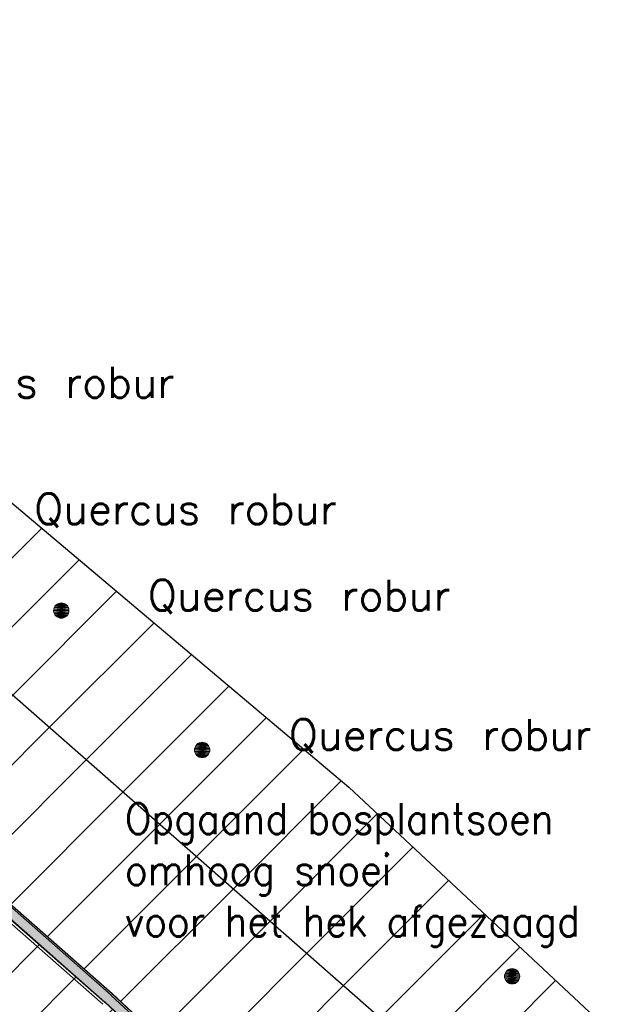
# Model space of a CAD drawing. Header units: metres. Extents: x 102852 to 106916, y 385458 to 392749.
# Tile 35 of 47: x 105078 to 105097, y 388231 to 388263. Entities that reach past the tile are written whole.
import ezdxf
from ezdxf.enums import TextEntityAlignment as Align

# ---------------------------------------------------------------- set-up
doc = ezdxf.new("R2010")
doc.units = ezdxf.units.M
for name, color, linetype, lineweight in [('0-ATLETIEK', 31, 'Continuous', 30), ('0-BEPLANTING', 14, 'Continuous', 30), ('0-GRAS OM SPORTVELDEN', 2, 'Continuous', 30), ('0-GRAS SPORTVELDEN', 3, 'Continuous', 30), ('0-VERHARDING', 9, 'Continuous', 30), ('_alg-maatvoering', 7, 'Continuous', 0), ('B-WE-GR-STRUIK-G', 90, 'Continuous', 13), ('Bomen', 84, 'Continuous', 0), ('Boomsoort', 10, 'Continuous', 0), ('X-XX-AL-TEKENBLAD_HULPLIJN-G', 31, 'Continuous', 25)]:
    doc.layers.add(name, color=color, linetype=linetype, lineweight=lineweight)
for name, color, linetype in [('B-6', 60, 'Continuous'), ('B10', 60, 'Continuous'), ('maaitegel', 31, 'Continuous')]:
    doc.layers.add(name, color=color, linetype=linetype)
doc.styles.add('arial', font='arial.ttf')
doc.styles.add('Style-txt', font='txt.shx')

# ---------------------------------------------------------------- blocks, each defined once
blk = doc.blocks.new('MPOLYGON_263')
at = {"layer": 'Bomen', "flags": 128}
for points in [[(105083.37, 388238.972), (105083.339, 388238.934), (105083.755, 388238.934)], [(105083.408, 388239.003), (105083.37, 388238.972), (105083.723, 388238.972)], [(105083.37, 388238.972), (105083.723, 388238.972), (105083.755, 388238.934)], [(105083.451, 388239.026), (105083.408, 388239.003), (105083.686, 388239.003)], [(105083.408, 388239.003), (105083.686, 388239.003), (105083.723, 388238.972)], [(105083.498, 388239.041), (105083.451, 388239.026), (105083.642, 388239.026)], [(105083.451, 388239.026), (105083.642, 388239.026), (105083.686, 388239.003)], [(105083.547, 388239.046), (105083.498, 388239.041), (105083.595, 388239.041)], [(105083.498, 388239.041), (105083.595, 388239.041), (105083.642, 388239.026)], [(105083.302, 388238.844), (105083.297, 388238.796), (105083.797, 388238.796)], [(105083.297, 388238.796), (105083.302, 388238.747), (105083.792, 388238.747)], [(105083.297, 388238.796), (105083.797, 388238.796), (105083.792, 388238.747)], [(105083.316, 388238.891), (105083.302, 388238.844), (105083.792, 388238.844)], [(105083.302, 388238.844), (105083.792, 388238.844), (105083.797, 388238.796)], [(105083.302, 388238.747), (105083.316, 388238.7), (105083.778, 388238.7)], [(105083.302, 388238.747), (105083.792, 388238.747), (105083.778, 388238.7)], [(105083.339, 388238.934), (105083.316, 388238.891), (105083.778, 388238.891)], [(105083.316, 388238.891), (105083.778, 388238.891), (105083.792, 388238.844)], [(105083.316, 388238.7), (105083.339, 388238.657), (105083.755, 388238.657)], [(105083.316, 388238.7), (105083.778, 388238.7), (105083.755, 388238.657)], [(105083.339, 388238.934), (105083.755, 388238.934), (105083.778, 388238.891)], [(105083.339, 388238.657), (105083.37, 388238.619), (105083.723, 388238.619)], [(105083.339, 388238.657), (105083.755, 388238.657), (105083.723, 388238.619)], [(105083.37, 388238.619), (105083.408, 388238.588), (105083.686, 388238.588)], [(105083.37, 388238.619), (105083.723, 388238.619), (105083.686, 388238.588)], [(105083.408, 388238.588), (105083.451, 388238.565), (105083.642, 388238.565)], [(105083.408, 388238.588), (105083.686, 388238.588), (105083.642, 388238.565)], [(105083.451, 388238.565), (105083.498, 388238.55), (105083.595, 388238.55)], [(105083.451, 388238.565), (105083.642, 388238.565), (105083.595, 388238.55)], [(105083.498, 388238.55), (105083.595, 388238.55), (105083.547, 388238.546)]]:
    blk.add_lwpolyline(points, close=True, dxfattribs=at)
at = {"layer": 'Bomen', "color": 74, "true_color": 0x55aa00, "flags": 128}
for points in [[(105083.339, 388238.934), (105083.37, 388238.972)], [(105083.37, 388238.972), (105083.408, 388239.003)], [(105083.408, 388239.003), (105083.451, 388239.026)], [(105083.451, 388239.026), (105083.498, 388239.041)], [(105083.498, 388239.041), (105083.547, 388239.046)], [(105083.547, 388239.046), (105083.595, 388239.041)], [(105083.595, 388239.041), (105083.642, 388239.026)], [(105083.642, 388239.026), (105083.686, 388239.003)], [(105083.686, 388239.003), (105083.723, 388238.972)], [(105083.723, 388238.972), (105083.755, 388238.934)], [(105083.297, 388238.796), (105083.302, 388238.844)], [(105083.302, 388238.747), (105083.297, 388238.796)], [(105083.302, 388238.844), (105083.316, 388238.891)], [(105083.316, 388238.7), (105083.302, 388238.747)], [(105083.316, 388238.891), (105083.339, 388238.934)], [(105083.339, 388238.657), (105083.316, 388238.7)], [(105083.37, 388238.619), (105083.339, 388238.657)], [(105083.755, 388238.657), (105083.723, 388238.619)], [(105083.755, 388238.934), (105083.778, 388238.891)], [(105083.778, 388238.7), (105083.755, 388238.657)], [(105083.778, 388238.891), (105083.792, 388238.844)], [(105083.792, 388238.747), (105083.778, 388238.7)], [(105083.792, 388238.844), (105083.797, 388238.796)], [(105083.797, 388238.796), (105083.792, 388238.747)], [(105083.408, 388238.588), (105083.37, 388238.619)], [(105083.451, 388238.565), (105083.408, 388238.588)], [(105083.498, 388238.55), (105083.451, 388238.565)], [(105083.547, 388238.546), (105083.498, 388238.55)], [(105083.595, 388238.55), (105083.547, 388238.546)], [(105083.642, 388238.565), (105083.595, 388238.55)], [(105083.686, 388238.588), (105083.642, 388238.565)], [(105083.723, 388238.619), (105083.686, 388238.588)]]:
    blk.add_lwpolyline(points, dxfattribs=at)
at = {"layer": 'Bomen'}
for points in [[(105083.37, 388238.972), (105083.339, 388238.934), (105083.755, 388238.934)], [(105083.408, 388239.003), (105083.37, 388238.972), (105083.723, 388238.972)], [(105083.37, 388238.972), (105083.723, 388238.972), (105083.755, 388238.934)], [(105083.451, 388239.026), (105083.408, 388239.003), (105083.686, 388239.003)], [(105083.408, 388239.003), (105083.686, 388239.003), (105083.723, 388238.972)], [(105083.498, 388239.041), (105083.451, 388239.026), (105083.642, 388239.026)], [(105083.451, 388239.026), (105083.642, 388239.026), (105083.686, 388239.003)], [(105083.547, 388239.046), (105083.498, 388239.041), (105083.595, 388239.041)], [(105083.498, 388239.041), (105083.595, 388239.041), (105083.642, 388239.026)], [(105083.302, 388238.844), (105083.297, 388238.796), (105083.797, 388238.796)], [(105083.316, 388238.891), (105083.302, 388238.844), (105083.792, 388238.844)], [(105083.302, 388238.844), (105083.792, 388238.844), (105083.797, 388238.796)], [(105083.339, 388238.934), (105083.316, 388238.891), (105083.778, 388238.891)], [(105083.316, 388238.891), (105083.778, 388238.891), (105083.792, 388238.844)], [(105083.339, 388238.934), (105083.755, 388238.934), (105083.778, 388238.891)]]:
    blk.add_solid(points, dxfattribs=at)
at = {"layer": 'Bomen', "extrusion": (0, 0, -1)}
for points in [[(-105083.297, 388238.796), (-105083.302, 388238.747), (-105083.792, 388238.747)], [(-105083.297, 388238.796), (-105083.797, 388238.796), (-105083.792, 388238.747)], [(-105083.302, 388238.747), (-105083.316, 388238.7), (-105083.778, 388238.7)], [(-105083.302, 388238.747), (-105083.792, 388238.747), (-105083.778, 388238.7)], [(-105083.316, 388238.7), (-105083.339, 388238.657), (-105083.755, 388238.657)], [(-105083.316, 388238.7), (-105083.778, 388238.7), (-105083.755, 388238.657)], [(-105083.339, 388238.657), (-105083.37, 388238.619), (-105083.723, 388238.619)], [(-105083.339, 388238.657), (-105083.755, 388238.657), (-105083.723, 388238.619)], [(-105083.37, 388238.619), (-105083.408, 388238.588), (-105083.686, 388238.588)], [(-105083.37, 388238.619), (-105083.723, 388238.619), (-105083.686, 388238.588)], [(-105083.408, 388238.588), (-105083.451, 388238.565), (-105083.642, 388238.565)], [(-105083.408, 388238.588), (-105083.686, 388238.588), (-105083.642, 388238.565)], [(-105083.451, 388238.565), (-105083.498, 388238.55), (-105083.595, 388238.55)], [(-105083.451, 388238.565), (-105083.642, 388238.565), (-105083.595, 388238.55)], [(-105083.498, 388238.55), (-105083.595, 388238.55), (-105083.547, 388238.546)]]:
    blk.add_solid(points, dxfattribs=at)
blk = doc.blocks.new('MPOLYGON_343')
at = {"layer": 'Bomen', "flags": 128}
for points in [[(105078.756, 388243.469), (105078.733, 388243.426), (105079.195, 388243.426)], [(105078.787, 388243.507), (105078.756, 388243.469), (105079.172, 388243.469)], [(105078.756, 388243.469), (105079.172, 388243.469), (105079.195, 388243.426)], [(105078.825, 388243.538), (105078.787, 388243.507), (105079.14, 388243.507)], [(105078.787, 388243.507), (105079.14, 388243.507), (105079.172, 388243.469)], [(105078.868, 388243.561), (105078.825, 388243.538), (105079.103, 388243.538)], [(105078.825, 388243.538), (105079.103, 388243.538), (105079.14, 388243.507)], [(105078.915, 388243.575), (105078.868, 388243.561), (105079.059, 388243.561)], [(105078.868, 388243.561), (105079.059, 388243.561), (105079.103, 388243.538)], [(105078.964, 388243.58), (105078.915, 388243.575), (105079.012, 388243.575)], [(105078.915, 388243.575), (105079.012, 388243.575), (105079.059, 388243.561)], [(105078.719, 388243.379), (105078.714, 388243.33), (105079.214, 388243.33)], [(105078.714, 388243.33), (105078.719, 388243.281), (105079.209, 388243.281)], [(105078.714, 388243.33), (105079.214, 388243.33), (105079.209, 388243.281)], [(105078.733, 388243.426), (105078.719, 388243.379), (105079.209, 388243.379)], [(105078.719, 388243.379), (105079.209, 388243.379), (105079.214, 388243.33)], [(105078.719, 388243.281), (105078.733, 388243.234), (105079.195, 388243.234)], [(105078.719, 388243.281), (105079.209, 388243.281), (105079.195, 388243.234)], [(105078.733, 388243.426), (105079.195, 388243.426), (105079.209, 388243.379)], [(105078.733, 388243.234), (105078.756, 388243.191), (105079.172, 388243.191)], [(105078.733, 388243.234), (105079.195, 388243.234), (105079.172, 388243.191)], [(105078.756, 388243.191), (105078.787, 388243.153), (105079.14, 388243.153)], [(105078.756, 388243.191), (105079.172, 388243.191), (105079.14, 388243.153)], [(105078.787, 388243.153), (105078.825, 388243.122), (105079.103, 388243.122)], [(105078.787, 388243.153), (105079.14, 388243.153), (105079.103, 388243.122)], [(105078.825, 388243.122), (105078.868, 388243.099), (105079.059, 388243.099)], [(105078.825, 388243.122), (105079.103, 388243.122), (105079.059, 388243.099)], [(105078.868, 388243.099), (105078.915, 388243.085), (105079.012, 388243.085)], [(105078.868, 388243.099), (105079.059, 388243.099), (105079.012, 388243.085)], [(105078.915, 388243.085), (105079.012, 388243.085), (105078.964, 388243.08)]]:
    blk.add_lwpolyline(points, close=True, dxfattribs=at)
at = {"layer": 'Bomen', "color": 74, "true_color": 0x55aa00, "flags": 128}
for points in [[(105078.733, 388243.426), (105078.756, 388243.469)], [(105078.756, 388243.469), (105078.787, 388243.507)], [(105078.787, 388243.507), (105078.825, 388243.538)], [(105078.825, 388243.538), (105078.868, 388243.561)], [(105078.868, 388243.561), (105078.915, 388243.575)], [(105078.915, 388243.575), (105078.964, 388243.58)], [(105078.964, 388243.58), (105079.012, 388243.575)], [(105079.012, 388243.575), (105079.059, 388243.561)], [(105079.059, 388243.561), (105079.103, 388243.538)], [(105079.103, 388243.538), (105079.14, 388243.507)], [(105079.14, 388243.507), (105079.172, 388243.469)], [(105079.172, 388243.469), (105079.195, 388243.426)], [(105078.714, 388243.33), (105078.719, 388243.379)], [(105078.719, 388243.281), (105078.714, 388243.33)], [(105078.719, 388243.379), (105078.733, 388243.426)], [(105078.733, 388243.234), (105078.719, 388243.281)], [(105078.756, 388243.191), (105078.733, 388243.234)], [(105078.787, 388243.153), (105078.756, 388243.191)], [(105078.825, 388243.122), (105078.787, 388243.153)], [(105079.14, 388243.153), (105079.103, 388243.122)], [(105079.172, 388243.191), (105079.14, 388243.153)], [(105079.195, 388243.234), (105079.172, 388243.191)], [(105079.195, 388243.426), (105079.209, 388243.379)], [(105079.209, 388243.281), (105079.195, 388243.234)], [(105079.209, 388243.379), (105079.214, 388243.33)], [(105079.214, 388243.33), (105079.209, 388243.281)], [(105078.868, 388243.099), (105078.825, 388243.122)], [(105078.915, 388243.085), (105078.868, 388243.099)], [(105078.964, 388243.08), (105078.915, 388243.085)], [(105079.012, 388243.085), (105078.964, 388243.08)], [(105079.059, 388243.099), (105079.012, 388243.085)], [(105079.103, 388243.122), (105079.059, 388243.099)]]:
    blk.add_lwpolyline(points, dxfattribs=at)
at = {"layer": 'Bomen'}
for points in [[(105078.756, 388243.469), (105078.733, 388243.426), (105079.195, 388243.426)], [(105078.787, 388243.507), (105078.756, 388243.469), (105079.172, 388243.469)], [(105078.756, 388243.469), (105079.172, 388243.469), (105079.195, 388243.426)], [(105078.825, 388243.538), (105078.787, 388243.507), (105079.14, 388243.507)], [(105078.787, 388243.507), (105079.14, 388243.507), (105079.172, 388243.469)], [(105078.868, 388243.561), (105078.825, 388243.538), (105079.103, 388243.538)], [(105078.825, 388243.538), (105079.103, 388243.538), (105079.14, 388243.507)], [(105078.915, 388243.575), (105078.868, 388243.561), (105079.059, 388243.561)], [(105078.868, 388243.561), (105079.059, 388243.561), (105079.103, 388243.538)], [(105078.964, 388243.58), (105078.915, 388243.575), (105079.012, 388243.575)], [(105078.915, 388243.575), (105079.012, 388243.575), (105079.059, 388243.561)], [(105078.719, 388243.379), (105078.714, 388243.33), (105079.214, 388243.33)], [(105078.733, 388243.426), (105078.719, 388243.379), (105079.209, 388243.379)], [(105078.719, 388243.379), (105079.209, 388243.379), (105079.214, 388243.33)], [(105078.733, 388243.426), (105079.195, 388243.426), (105079.209, 388243.379)]]:
    blk.add_solid(points, dxfattribs=at)
at = {"layer": 'Bomen', "extrusion": (0, 0, -1)}
for points in [[(-105078.714, 388243.33), (-105078.719, 388243.281), (-105079.209, 388243.281)], [(-105078.714, 388243.33), (-105079.214, 388243.33), (-105079.209, 388243.281)], [(-105078.719, 388243.281), (-105078.733, 388243.234), (-105079.195, 388243.234)], [(-105078.719, 388243.281), (-105079.209, 388243.281), (-105079.195, 388243.234)], [(-105078.733, 388243.234), (-105078.756, 388243.191), (-105079.172, 388243.191)], [(-105078.733, 388243.234), (-105079.195, 388243.234), (-105079.172, 388243.191)], [(-105078.756, 388243.191), (-105078.787, 388243.153), (-105079.14, 388243.153)], [(-105078.756, 388243.191), (-105079.172, 388243.191), (-105079.14, 388243.153)], [(-105078.787, 388243.153), (-105078.825, 388243.122), (-105079.103, 388243.122)], [(-105078.787, 388243.153), (-105079.14, 388243.153), (-105079.103, 388243.122)], [(-105078.825, 388243.122), (-105078.868, 388243.099), (-105079.059, 388243.099)], [(-105078.825, 388243.122), (-105079.103, 388243.122), (-105079.059, 388243.099)], [(-105078.868, 388243.099), (-105078.915, 388243.085), (-105079.012, 388243.085)], [(-105078.868, 388243.099), (-105079.059, 388243.099), (-105079.012, 388243.085)], [(-105078.915, 388243.085), (-105079.012, 388243.085), (-105078.964, 388243.08)]]:
    blk.add_solid(points, dxfattribs=at)
blk = doc.blocks.new('MPOLYGON_344')
at = {"layer": 'Bomen', "flags": 128}
for points in [[(105093.453, 388231.61), (105093.422, 388231.572), (105093.838, 388231.572)], [(105093.491, 388231.641), (105093.453, 388231.61), (105093.807, 388231.61)], [(105093.453, 388231.61), (105093.807, 388231.61), (105093.838, 388231.572)], [(105093.534, 388231.664), (105093.491, 388231.641), (105093.769, 388231.641)], [(105093.491, 388231.641), (105093.769, 388231.641), (105093.807, 388231.61)], [(105093.581, 388231.679), (105093.534, 388231.664), (105093.726, 388231.664)], [(105093.534, 388231.664), (105093.726, 388231.664), (105093.769, 388231.641)], [(105093.63, 388231.683), (105093.581, 388231.679), (105093.679, 388231.679)], [(105093.581, 388231.679), (105093.679, 388231.679), (105093.726, 388231.664)], [(105093.385, 388231.482), (105093.38, 388231.433), (105093.88, 388231.433)], [(105093.38, 388231.433), (105093.385, 388231.385), (105093.875, 388231.385)], [(105093.38, 388231.433), (105093.88, 388231.433), (105093.875, 388231.385)], [(105093.399, 388231.529), (105093.385, 388231.482), (105093.875, 388231.482)], [(105093.385, 388231.482), (105093.875, 388231.482), (105093.88, 388231.433)], [(105093.385, 388231.385), (105093.399, 388231.338), (105093.861, 388231.338)], [(105093.385, 388231.385), (105093.875, 388231.385), (105093.861, 388231.338)], [(105093.422, 388231.572), (105093.399, 388231.529), (105093.861, 388231.529)], [(105093.399, 388231.529), (105093.861, 388231.529), (105093.875, 388231.482)], [(105093.399, 388231.338), (105093.422, 388231.295), (105093.838, 388231.295)], [(105093.399, 388231.338), (105093.861, 388231.338), (105093.838, 388231.295)], [(105093.422, 388231.572), (105093.838, 388231.572), (105093.861, 388231.529)], [(105093.422, 388231.295), (105093.453, 388231.257), (105093.807, 388231.257)], [(105093.422, 388231.295), (105093.838, 388231.295), (105093.807, 388231.257)], [(105093.453, 388231.257), (105093.491, 388231.226), (105093.769, 388231.226)], [(105093.453, 388231.257), (105093.807, 388231.257), (105093.769, 388231.226)], [(105093.491, 388231.226), (105093.534, 388231.202), (105093.726, 388231.202)], [(105093.491, 388231.226), (105093.769, 388231.226), (105093.726, 388231.202)], [(105093.534, 388231.202), (105093.581, 388231.188), (105093.679, 388231.188)], [(105093.534, 388231.202), (105093.726, 388231.202), (105093.679, 388231.188)], [(105093.581, 388231.188), (105093.679, 388231.188), (105093.63, 388231.183)]]:
    blk.add_lwpolyline(points, close=True, dxfattribs=at)
at = {"layer": 'Bomen', "color": 74, "true_color": 0x55aa00, "flags": 128}
for points in [[(105093.422, 388231.572), (105093.453, 388231.61)], [(105093.453, 388231.61), (105093.491, 388231.641)], [(105093.491, 388231.641), (105093.534, 388231.664)], [(105093.534, 388231.664), (105093.581, 388231.679)], [(105093.581, 388231.679), (105093.63, 388231.683)], [(105093.63, 388231.683), (105093.679, 388231.679)], [(105093.679, 388231.679), (105093.726, 388231.664)], [(105093.726, 388231.664), (105093.769, 388231.641)], [(105093.769, 388231.641), (105093.807, 388231.61)], [(105093.807, 388231.61), (105093.838, 388231.572)], [(105093.38, 388231.433), (105093.385, 388231.482)], [(105093.385, 388231.385), (105093.38, 388231.433)], [(105093.385, 388231.482), (105093.399, 388231.529)], [(105093.399, 388231.338), (105093.385, 388231.385)], [(105093.399, 388231.529), (105093.422, 388231.572)], [(105093.422, 388231.295), (105093.399, 388231.338)], [(105093.453, 388231.257), (105093.422, 388231.295)], [(105093.838, 388231.295), (105093.807, 388231.257)], [(105093.838, 388231.572), (105093.861, 388231.529)], [(105093.861, 388231.338), (105093.838, 388231.295)], [(105093.861, 388231.529), (105093.875, 388231.482)], [(105093.875, 388231.385), (105093.861, 388231.338)], [(105093.875, 388231.482), (105093.88, 388231.433)], [(105093.88, 388231.433), (105093.875, 388231.385)], [(105093.491, 388231.226), (105093.453, 388231.257)], [(105093.534, 388231.202), (105093.491, 388231.226)], [(105093.581, 388231.188), (105093.534, 388231.202)], [(105093.63, 388231.183), (105093.581, 388231.188)], [(105093.679, 388231.188), (105093.63, 388231.183)], [(105093.726, 388231.202), (105093.679, 388231.188)], [(105093.769, 388231.226), (105093.726, 388231.202)], [(105093.807, 388231.257), (105093.769, 388231.226)]]:
    blk.add_lwpolyline(points, dxfattribs=at)
at = {"layer": 'Bomen'}
for points in [[(105093.453, 388231.61), (105093.422, 388231.572), (105093.838, 388231.572)], [(105093.491, 388231.641), (105093.453, 388231.61), (105093.807, 388231.61)], [(105093.453, 388231.61), (105093.807, 388231.61), (105093.838, 388231.572)], [(105093.534, 388231.664), (105093.491, 388231.641), (105093.769, 388231.641)], [(105093.491, 388231.641), (105093.769, 388231.641), (105093.807, 388231.61)], [(105093.581, 388231.679), (105093.534, 388231.664), (105093.726, 388231.664)], [(105093.534, 388231.664), (105093.726, 388231.664), (105093.769, 388231.641)], [(105093.63, 388231.683), (105093.581, 388231.679), (105093.679, 388231.679)], [(105093.581, 388231.679), (105093.679, 388231.679), (105093.726, 388231.664)], [(105093.385, 388231.482), (105093.38, 388231.433), (105093.88, 388231.433)], [(105093.399, 388231.529), (105093.385, 388231.482), (105093.875, 388231.482)], [(105093.385, 388231.482), (105093.875, 388231.482), (105093.88, 388231.433)], [(105093.422, 388231.572), (105093.399, 388231.529), (105093.861, 388231.529)], [(105093.399, 388231.529), (105093.861, 388231.529), (105093.875, 388231.482)], [(105093.422, 388231.572), (105093.838, 388231.572), (105093.861, 388231.529)]]:
    blk.add_solid(points, dxfattribs=at)
at = {"layer": 'Bomen', "extrusion": (0, 0, -1)}
for points in [[(-105093.38, 388231.433), (-105093.385, 388231.385), (-105093.875, 388231.385)], [(-105093.38, 388231.433), (-105093.88, 388231.433), (-105093.875, 388231.385)], [(-105093.385, 388231.385), (-105093.399, 388231.338), (-105093.861, 388231.338)], [(-105093.385, 388231.385), (-105093.875, 388231.385), (-105093.861, 388231.338)], [(-105093.399, 388231.338), (-105093.422, 388231.295), (-105093.838, 388231.295)], [(-105093.399, 388231.338), (-105093.861, 388231.338), (-105093.838, 388231.295)], [(-105093.422, 388231.295), (-105093.453, 388231.257), (-105093.807, 388231.257)], [(-105093.422, 388231.295), (-105093.838, 388231.295), (-105093.807, 388231.257)], [(-105093.453, 388231.257), (-105093.491, 388231.226), (-105093.769, 388231.226)], [(-105093.453, 388231.257), (-105093.807, 388231.257), (-105093.769, 388231.226)], [(-105093.491, 388231.226), (-105093.534, 388231.202), (-105093.726, 388231.202)], [(-105093.491, 388231.226), (-105093.769, 388231.226), (-105093.726, 388231.202)], [(-105093.534, 388231.202), (-105093.581, 388231.188), (-105093.679, 388231.188)], [(-105093.534, 388231.202), (-105093.726, 388231.202), (-105093.679, 388231.188)], [(-105093.581, 388231.188), (-105093.679, 388231.188), (-105093.63, 388231.183)]]:
    blk.add_solid(points, dxfattribs=at)

msp = doc.modelspace()

# ---------------------------------------------------------------- hatches: boundary and pattern name
at = {"layer": '0-ATLETIEK'}
h = msp.add_hatch(dxfattribs=at)
h.set_pattern_fill('ANSI31', color=256, scale=0.5)
h.paths.add_polyline_path([(104949.744, 388260.667), (104948.765, 388257.879), (104947.964, 388255.036), (104947.342, 388252.147), (104946.926, 388249.427), (104946.67, 388246.687), (104946.575, 388243.937), (104946.64, 388241.186), (104946.865, 388238.443), (104947.251, 388235.718), (104947.795, 388233.02), (104948.495, 388230.359), (104938.483, 388239.174), (104933.442, 388233.477), (104962.602, 388207.846), (105017.728, 388159.385), (105031.722, 388147.07), (105034.252, 388149.944), (105035.263, 388149.622), (105037.402, 388149.022), (105039.567, 388148.522), (105042.042, 388148.08), (105044.536, 388147.77), (105046.548, 388147.617), (105048.366, 388147.553), (105050.645, 388147.57), (105051.843, 388147.624), (105053.159, 388147.717), (105053.995, 388147.796), (105056.718, 388148.156), (105059.417, 388148.674), (105062.08, 388149.347), (105064.7, 388150.173), (105067.268, 388151.15), (105069.944, 388152.366), (105072.54, 388153.745), (105075.045, 388155.283), (105077.45, 388156.972), (105079.746, 388158.806), (105081.924, 388160.779), (105083.976, 388162.884), (105085.894, 388165.11), (105087.671, 388167.452), (105089.299, 388169.899), (105090.82, 388172.529), (105092.17, 388175.251), (105093.343, 388178.054), (105094.335, 388180.926), (105095.141, 388183.856), (105095.757, 388186.831), (105096.183, 388189.84), (105096.415, 388192.87), (105096.453, 388195.908), (105096.296, 388198.942), (105096, 388201.659), (105095.546, 388204.355), (105094.936, 388207.019), (105094.173, 388209.644), (105093.258, 388212.22), (105092.196, 388214.738), (105090.989, 388217.19), (105089.641, 388219.568), (105088.068, 388221.994), (105086.349, 388224.318), (105084.49, 388226.532), (105082.499, 388228.628), (105080.383, 388230.597), (105025.245, 388279.104), (105023.001, 388280.957), (105020.647, 388282.669), (105018.192, 388284.233), (105015.646, 388285.644), (105013.019, 388286.896), (105010.319, 388287.985), (105007.558, 388288.906), (105004.746, 388289.656), (105001.893, 388290.232), (104999.01, 388290.632), (104996.107, 388290.855), (104993.197, 388290.899), (104990.244, 388290.761), (104987.305, 388290.439), (104984.392, 388289.935), (104981.516, 388289.251), (104978.689, 388288.388), (104975.92, 388287.352), (104973.222, 388286.144), (104970.604, 388284.772), (104968.076, 388283.238), (104965.649, 388281.55), (104963.332, 388279.715), (104961.133, 388277.738), (104959.062, 388275.629), (104957.128, 388273.396), (104955.337, 388271.045), (104953.697, 388268.588), (104952.215, 388266.032), (104950.895, 388263.388)])
h.paths.add_polyline_path([(105017.918, 388274.838), (105018.51, 388274.352), (105010.488, 388265.156), (105019.139, 388257.529), (105020.44, 388258.99), (105062.03, 388222.393), (105060.712, 388220.92), (105069.442, 388213.17), (105077.571, 388222.31, -0.934714), (105024.482, 388164.158), (105029.017, 388169.34), (105025.947, 388172.05), (105021.351, 388166.848), (104967.876, 388213.845, -0.090112), (104959.113, 388224.907), (104961.963, 388228.175), (104997.111, 388197.258), (104995.528, 388195.385), (105003.163, 388188.865), (105007.795, 388194.163), (105000.191, 388200.845), (104998.595, 388198.97), (104966.889, 388226.841), (104985.096, 388247.451), (104985.665, 388246.937), (104989.961, 388251.891), (104988.159, 388253.422), (104987.623, 388252.883), (104966.246, 388271.616), (104968.225, 388273.436), (104970.323, 388275.117), (104972.531, 388276.651), (104974.838, 388278.031), (104977.233, 388279.251), (104979.706, 388280.305), (104982.245, 388281.188), (104984.839, 388281.896), (104987.474, 388282.427), (104990.14, 388282.776), (104992.823, 388282.944), (104995.511, 388282.928), (104998.192, 388282.729), (105000.853, 388282.348), (105003.482, 388281.787), (105006.067, 388281.049), (105008.596, 388280.136), (105011.057, 388279.053), (105013.438, 388277.805), (105015.728, 388276.398)], flags=16)
h.paths.add_polyline_path([(105050.477, 388161.654), (105060.103, 388183.363), (105061.882, 388182.576), (105062.944, 388184.559), (105064.596, 388183.614), (105066.181, 388182.558), (105067.691, 388181.398), (105069.118, 388180.137), (105070.457, 388178.783), (105071.651, 388177.403), (105072.753, 388175.949), (105073.377, 388175.001), (105073.957, 388174.024), (105074.008, 388173.938), (105073.921, 388173.889), (105051.622, 388160.491, -2.223758)], flags=0)
h.paths.add_polyline_path([(105058.156, 388173.048), (105069.256, 388173.048), (105069.256, 388175.748), (105058.156, 388175.748)], flags=8)
h.paths.add_polyline_path([(105064.337, 388193.13), (105069.602, 388202.6), (105082.903, 388195.183), (105077.632, 388185.753)], flags=0)
h.paths.add_polyline_path([(105068.229, 388192.753), (105079.329, 388192.753), (105079.329, 388195.453), (105068.229, 388195.453)], flags=8)
h.paths.add_polyline_path([(105070.339, 388195.56), (105077.839, 388195.56), (105077.839, 388197.36), (105070.339, 388197.36)], flags=8)
h.paths.add_polyline_path([(105013.98, 388218.441), (105027.137, 388218.441), (105027.137, 388221.141), (105013.98, 388221.141)], flags=8)
at = {"layer": '0-BEPLANTING', "ltscale": 0.2}
h = msp.add_hatch(dxfattribs=at)
h.set_pattern_fill('ANSI31', color=256, scale=0.1, pattern_type=2)
h.set_pattern_definition([(45, (0, 0), (-1.122532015, 1.122532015), [])])
h.paths.add_polyline_path([(105065.737, 388136.462), (105067.35, 388138.352), (105071.351, 388142.347), (105071.081, 388142.576), (105072.148, 388141.63), (105101.068, 388172.737), (105108.535, 388185.584), (105118.803, 388203.572), (105116.556, 388206.183), (105105.283, 388216.058), (105068.962, 388247.964), (105041.039, 388272.612), (105028.48, 388284.381), (105012.706, 388305.132), (104993.469, 388321.613), (105005.563, 388330.004), (105028.796, 388296.517), (105043.871, 388275.93), (105049.991, 388269.913), (105088.319, 388237.582), (105113.464, 388214.082), (105118.301, 388210.551), (105121.361, 388206.818), (105120.522, 388203.662), (105101.899, 388171.82), (105076.595, 388144.271), (105049.734, 388115.215), (105008.947, 388153.16), (105008.619, 388152.827), (105008.36, 388153.037), (105010.81, 388155.895), (105014.58, 388152.596), (105014.956, 388153.014), (105031.58, 388138.45), (105031.007, 388137.708), (105033.349, 388135.83), (105049.124, 388121.946), (105062.799, 388137.552), (105063.537, 388138.393)])
at = {"layer": '0-GRAS OM SPORTVELDEN', "ltscale": 0.2}
h = msp.add_hatch(dxfattribs=at)
h.set_pattern_fill('ANSI31', color=256, scale=0.5)
h.paths.add_polyline_path([(105067.664, 388150.922), (105073.62, 388145.681), (105073.568, 388145.622), (105073.672, 388145.53), (105071.035, 388142.617), (105071.081, 388142.576), (105071.351, 388142.347), (105071.346, 388142.342), (105072.148, 388141.63), (105101.068, 388172.737), (105108.535, 388185.584), (105118.803, 388203.572), (105116.556, 388206.183), (105105.283, 388216.058), (105068.962, 388247.964), (105041.039, 388272.612), (105028.48, 388284.381), (105012.706, 388305.132), (104993.469, 388321.613), (104991.641, 388317.403), (104992.756, 388316.667), (104992.925, 388315.588), (104987.201, 388309.166), (104972.593, 388292.144), (104957.242, 388276.217), (104944.757, 388260.964), (104926.911, 388240.402), (104923.953, 388240.828), (104921.406, 388239.987), (104920.736, 388239.176), (104920.997, 388238.933), (104921.553, 388238.295), (104920.857, 388237.532), (104923.544, 388235.132), (104958.079, 388205.158), (104976.539, 388188.711), (104992.147, 388175.346), (104994.302, 388170.136), (104996.122, 388168.52), (104998.298, 388171.06), (105002.925, 388167.032), (105002.997, 388167.105), (105004.438, 388165.874), (105005.558, 388167.147), (105004.789, 388167.835), (104930.386, 388233.243), (104938.281, 388242.269), (104943.248, 388237.934), (104946.27, 388241.373), (104946.216, 388244.151), (104946.32, 388246.851), (104946.577, 388249.541), (104946.987, 388252.212), (104947.614, 388255.122), (104948.422, 388257.988), (104949.408, 388260.797), (104950.568, 388263.539), (104951.897, 388266.202), (104953.391, 388268.777), (104955.043, 388271.254), (104956.848, 388273.622), (104958.797, 388275.872), (104960.884, 388277.998), (104963.099, 388279.99), (104965.434, 388281.839), (104967.88, 388283.54), (104970.427, 388285.085), (104973.065, 388286.468), (104975.784, 388287.685), (104978.573, 388288.729), (104981.422, 388289.598), (104984.32, 388290.288), (104987.255, 388290.796), (104990.216, 388291.12), (104993.191, 388291.259), (104996.124, 388291.214), (104999.048, 388290.99), (105001.953, 388290.587), (105004.828, 388290.007), (105007.661, 388289.251), (105010.444, 388288.323), (105013.163, 388287.226), (105015.811, 388285.964), (105018.376, 388284.543), (105020.849, 388282.966), (105023.221, 388281.241), (105025.483, 388279.374), (105080.621, 388230.867), (105082.752, 388228.884), (105084.759, 388226.772), (105086.632, 388224.541), (105088.364, 388222.199), (105089.949, 388219.755), (105091.307, 388217.358), (105092.523, 388214.887), (105093.594, 388212.35), (105094.516, 388209.754), (105095.285, 388207.11), (105095.899, 388204.425), (105096.356, 388201.709), (105096.655, 388198.971), (105096.812, 388195.915), (105096.774, 388192.854), (105096.54, 388189.801), (105096.112, 388186.77), (105095.49, 388183.772), (105094.679, 388180.82), (105093.68, 388177.926), (105092.498, 388175.102), (105091.138, 388172.359), (105089.605, 388169.708), (105088.068, 388167.39), (105086.399, 388165.164), (105084.603, 388163.039), (105082.687, 388161.022), (105080.657, 388159.12), (105078.642, 388157.441), (105076.575, 388155.892), (105074.427, 388154.458), (105072.205, 388153.141), (105069.916, 388151.946)])
at = {"layer": '0-GRAS SPORTVELDEN', "ltscale": 0.2}
h = msp.add_hatch(dxfattribs=at)
h.set_pattern_fill('ANSI31', color=256, scale=0.5, style=0)
h.paths.add_polyline_path([(105018.51, 388274.352), (105017.918, 388274.838), (105015.728, 388276.398), (105013.438, 388277.805), (105011.057, 388279.053), (105008.596, 388280.136), (105006.067, 388281.049), (105003.482, 388281.787), (105000.853, 388282.348), (104998.192, 388282.729), (104995.511, 388282.928), (104992.823, 388282.944), (104990.14, 388282.776), (104987.474, 388282.427), (104984.839, 388281.896), (104982.245, 388281.188), (104979.706, 388280.305), (104977.233, 388279.251), (104974.838, 388278.031), (104972.531, 388276.651), (104970.323, 388275.117), (104968.225, 388273.436), (104966.246, 388271.616), (104987.623, 388252.883), (104988.159, 388253.422), (104989.961, 388251.891), (104985.665, 388246.937), (104985.096, 388247.451), (104966.889, 388226.841), (104998.595, 388198.97), (105000.191, 388200.845), (105007.795, 388194.163), (105003.163, 388188.865), (104995.528, 388195.385), (104997.111, 388197.258), (104961.963, 388228.175), (104959.113, 388224.907, 0.090112), (104967.876, 388213.845), (105021.351, 388166.848), (105025.947, 388172.05), (105029.017, 388169.34), (105024.482, 388164.158, 0.934714), (105077.571, 388222.31), (105069.442, 388213.17), (105060.712, 388220.92), (105062.03, 388222.393), (105020.44, 388258.99), (105019.139, 388257.529), (105010.488, 388265.156)])
h.paths.add_polyline_path([(105050.477, 388161.654), (105060.103, 388183.363), (105061.882, 388182.576), (105062.944, 388184.559), (105064.596, 388183.614), (105066.181, 388182.558), (105067.691, 388181.398), (105069.118, 388180.137), (105070.457, 388178.783), (105071.651, 388177.403), (105072.753, 388175.949), (105073.377, 388175.001), (105073.957, 388174.024), (105074.008, 388173.938), (105073.921, 388173.889), (105051.622, 388160.491, -2.223758)], flags=16)
h.paths.add_polyline_path([(105064.337, 388193.13), (105069.602, 388202.6), (105082.903, 388195.183), (105077.632, 388185.753)], flags=16)
at = {"layer": '0-VERHARDING', "ltscale": 0.2}
h = msp.add_hatch(color=256, dxfattribs=at)
h.paths.add_polyline_path([(105013.944, 388159.642), (105010.841, 388156.124), (105033.359, 388135.941), (105039.033, 388142.389), (105048.368, 388134.175), (105053.786, 388140.331), (105056.814, 388137.667), (105059.669, 388140.911), (105061.119, 388139.635), (105067.53, 388146.936), (105071.59, 388143.375), (105073.62, 388145.681), (105067.664, 388150.922), (105069.916, 388151.946), (105072.205, 388153.141), (105074.427, 388154.458), (105076.575, 388155.892), (105078.642, 388157.441), (105080.657, 388159.12), (105082.687, 388161.022), (105084.603, 388163.039), (105086.399, 388165.164), (105088.068, 388167.39), (105089.605, 388169.708), (105091.138, 388172.359), (105092.498, 388175.102), (105093.68, 388177.926), (105094.679, 388180.82), (105095.49, 388183.772), (105096.112, 388186.77), (105096.54, 388189.801), (105096.774, 388192.854), (105096.812, 388195.915), (105096.655, 388198.971), (105096.356, 388201.709), (105095.899, 388204.425), (105095.285, 388207.11), (105094.516, 388209.754), (105093.594, 388212.35), (105092.523, 388214.887), (105091.307, 388217.358), (105089.949, 388219.755), (105088.364, 388222.199), (105086.632, 388224.541), (105084.759, 388226.772), (105082.752, 388228.884), (105080.621, 388230.867), (105025.483, 388279.374), (105023.221, 388281.241), (105020.849, 388282.966), (105018.376, 388284.543), (105015.811, 388285.964), (105013.163, 388287.226), (105010.444, 388288.323), (105007.661, 388289.251), (105004.828, 388290.007), (105001.953, 388290.587), (104999.048, 388290.99), (104996.124, 388291.214), (104993.191, 388291.259), (104990.216, 388291.12), (104987.255, 388290.796), (104984.32, 388290.288), (104981.422, 388289.598), (104978.573, 388288.729), (104975.784, 388287.685), (104973.065, 388286.468), (104970.427, 388285.085), (104967.88, 388283.54), (104965.434, 388281.839), (104963.099, 388279.99), (104960.884, 388277.998), (104958.797, 388275.872), (104956.848, 388273.622), (104955.043, 388271.254), (104953.391, 388268.777), (104951.897, 388266.202), (104950.568, 388263.539), (104949.408, 388260.797), (104948.422, 388257.988), (104947.614, 388255.122), (104946.987, 388252.212), (104946.577, 388249.541), (104946.32, 388246.851), (104946.216, 388244.151), (104946.27, 388241.373), (104943.248, 388237.934), (104938.281, 388242.269), (104930.386, 388233.243), (105004.789, 388167.835)])
h.paths.add_polyline_path([(104948.765, 388257.879), (104949.744, 388260.667), (104950.895, 388263.388), (104952.215, 388266.032), (104953.697, 388268.588), (104955.337, 388271.045), (104957.128, 388273.396), (104959.062, 388275.629), (104961.133, 388277.738), (104963.332, 388279.715), (104965.649, 388281.55), (104968.076, 388283.238), (104970.604, 388284.772), (104973.222, 388286.144), (104975.92, 388287.352), (104978.689, 388288.388), (104981.516, 388289.251), (104984.392, 388289.935), (104987.305, 388290.439), (104990.244, 388290.761), (104993.197, 388290.899), (104996.107, 388290.855), (104999.01, 388290.632), (105001.893, 388290.232), (105004.746, 388289.656), (105007.558, 388288.906), (105010.319, 388287.985), (105013.019, 388286.896), (105015.646, 388285.644), (105018.192, 388284.233), (105020.647, 388282.669), (105023.001, 388280.957), (105025.245, 388279.104), (105080.383, 388230.597), (105082.499, 388228.628), (105084.49, 388226.532), (105086.349, 388224.318), (105088.068, 388221.994), (105089.641, 388219.568), (105090.989, 388217.19), (105092.196, 388214.738), (105093.258, 388212.22), (105094.173, 388209.644), (105094.936, 388207.019), (105095.546, 388204.355), (105096, 388201.659), (105096.296, 388198.942), (105096.453, 388195.908), (105096.415, 388192.87), (105096.183, 388189.84), (105095.757, 388186.831), (105095.141, 388183.856), (105094.335, 388180.926), (105093.343, 388178.054), (105092.17, 388175.251), (105090.82, 388172.529), (105089.299, 388169.899), (105087.671, 388167.452), (105085.894, 388165.11), (105083.976, 388162.884), (105081.924, 388160.779), (105079.746, 388158.806), (105077.45, 388156.972), (105075.045, 388155.283), (105072.54, 388153.745), (105069.944, 388152.366), (105067.268, 388151.15), (105064.7, 388150.173), (105062.08, 388149.347), (105059.417, 388148.674), (105056.718, 388148.156), (105053.995, 388147.796), (105053.159, 388147.717), (105051.843, 388147.624), (105050.645, 388147.57), (105048.366, 388147.553), (105046.548, 388147.617), (105044.536, 388147.77), (105042.042, 388148.08), (105039.567, 388148.522), (105037.402, 388149.022), (105035.263, 388149.622), (105034.252, 388149.944), (105031.722, 388147.07), (105017.728, 388159.385), (104962.602, 388207.846), (104933.442, 388233.477), (104938.483, 388239.174), (104948.495, 388230.359), (104947.795, 388233.02), (104947.251, 388235.718), (104946.865, 388238.443), (104946.64, 388241.186), (104946.575, 388243.937), (104946.67, 388246.687), (104946.926, 388249.427), (104947.342, 388252.147), (104947.964, 388255.036)], flags=16)
at = {"layer": 'maaitegel', "linetype": 'Continuous', "lineweight": 9}
msp.add_hatch(color=256, dxfattribs=at).paths.add_polyline_path([(105080.581, 388230.822), (105080.383, 388230.597), (105025.245, 388279.104), (105025.443, 388279.329)])
h = msp.add_hatch(color=256, dxfattribs=at)
edge = h.paths.add_edge_path()
edge.add_line((105096.296, 388198.942), (105096.595, 388198.966))
edge.add_arc((105049.417, 388195.203), 47.328, 4.5604, 31.2046)
edge.add_arc((105049.417, 388195.203), 47.328, 31.2046, 48.8177)
edge.add_line((105080.58, 388230.823), (105080.383, 388230.597))
edge.add_arc((105049.417, 388195.203), 47.028, 31.2046, 48.8177, ccw=False)
edge.add_arc((105049.417, 388195.203), 47.028, 4.5604, 31.2046, ccw=False)

# ---------------------------------------------------------------- linework, layer by layer
at = {"layer": 'B-6', "linetype": 'Continuous', "lineweight": 9}
for p, q in [((105025.443, 388279.329), (105080.581, 388230.822)), ((105025.483, 388279.374), (105080.621, 388230.867))]:
    msp.add_line(p, q, dxfattribs=at)
at = {"layer": 'B-6', "linetype": 'Continuous', "lineweight": 9, "extrusion": (0.000221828, -0.00026426, 1), "elevation": -79.324}
msp.add_lwpolyline([(105089.895, 388219.716), (105088.312, 388222.157), (105086.582, 388224.496), (105084.711, 388226.724), (105082.707, 388228.834), (105080.578, 388230.816)], dxfattribs=at)
at = {"layer": 'B-6', "linetype": 'Continuous', "lineweight": 9, "extrusion": (0.000221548, -0.000263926, 1), "elevation": -79.224}
msp.add_lwpolyline([(105089.946, 388219.747), (105088.361, 388222.191), (105086.629, 388224.533), (105084.756, 388226.764), (105082.75, 388228.876), (105080.617, 388230.861)], dxfattribs=at)
at = {"layer": 'B-WE-GR-STRUIK-G', "flags": 128}
for points in [[(105005.563, 388330.004), (105028.796, 388296.517), (105043.871, 388275.93), (105049.991, 388269.913), (105088.319, 388237.582), (105113.464, 388214.082), (105118.301, 388210.551), (105121.361, 388206.818), (105120.522, 388203.662), (105101.899, 388171.82), (105096.52, 388166.341), (105076.595, 388144.271), (105049.734, 388115.215)], [(104993.469, 388321.613), (105012.706, 388305.132), (105019.66, 388296.364), (105028.48, 388284.381), (105041.039, 388272.612), (105068.962, 388247.964), (105105.283, 388216.058), (105116.556, 388206.183), (105118.803, 388203.572), (105114.075, 388195.203), (105108.535, 388185.584), (105101.068, 388172.737), (105072.148, 388141.63)]]:
    msp.add_lwpolyline(points, dxfattribs=at)
at = {"layer": 'B10', "linetype": 'Continuous', "lineweight": 9}
for p, q in [((105025.179, 388279.029), (105080.317, 388230.522)), ((105025.245, 388279.104), (105080.383, 388230.597))]:
    msp.add_line(p, q, dxfattribs=at)
at = {"layer": 'B10', "linetype": 'Continuous', "lineweight": 9, "extrusion": (0.000223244, -0.000265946, 1), "elevation": -79.83}
msp.add_lwpolyline([(105089.638, 388219.561), (105088.065, 388221.986), (105086.346, 388224.31), (105084.488, 388226.525), (105082.496, 388228.62), (105080.38, 388230.59)], dxfattribs=at)
at = {"layer": 'Defpoints', "flags": 128}
for points in [[(105065.737, 388136.462), (105067.35, 388138.352), (105071.351, 388142.347), (105071.081, 388142.576), (105072.148, 388141.63), (105101.068, 388172.737), (105108.535, 388185.584), (105118.803, 388203.572), (105116.556, 388206.183), (105105.283, 388216.058), (105068.962, 388247.964), (105041.039, 388272.612), (105028.48, 388284.381), (105012.706, 388305.132), (104993.469, 388321.613), (105005.563, 388330.004)], [(105005.563, 388330.004), (105028.796, 388296.517), (105043.871, 388275.93), (105049.991, 388269.913), (105088.319, 388237.582), (105113.464, 388214.082), (105118.301, 388210.551), (105121.361, 388206.818)], [(105005.563, 388330.004), (105028.796, 388296.517), (105043.871, 388275.93), (105049.991, 388269.913), (105088.319, 388237.582), (105113.464, 388214.082), (105118.301, 388210.551), (105121.361, 388206.818)], [(105116.556, 388206.183), (105105.283, 388216.058), (105068.962, 388247.964), (105041.039, 388272.612), (105028.48, 388284.381), (105012.706, 388305.132), (104993.469, 388321.613)]]:
    msp.add_lwpolyline(points, dxfattribs=at)
at = {"layer": 'X-XX-AL-TEKENBLAD_HULPLIJN-G'}
for points in [[(105073.568, 388145.622), (105073.672, 388145.53), (105071.035, 388142.617), (105071.081, 388142.576), (105071.351, 388142.347), (105071.346, 388142.342), (105072.148, 388141.63), (105101.068, 388172.737), (105108.535, 388185.584), (105118.803, 388203.572), (105116.556, 388206.183), (105105.283, 388216.058), (105068.962, 388247.964), (105041.039, 388272.612), (105028.48, 388284.381), (105012.706, 388305.132), (104993.469, 388321.613)], [(105095.285, 388207.11), (105094.516, 388209.754), (105093.594, 388212.35), (105092.523, 388214.887), (105091.307, 388217.358), (105089.949, 388219.755), (105088.364, 388222.199), (105086.632, 388224.541), (105084.759, 388226.772), (105082.752, 388228.884), (105080.621, 388230.867), (105025.483, 388279.374), (105023.221, 388281.241), (105020.849, 388282.966), (105018.376, 388284.543), (105015.811, 388285.964), (105013.163, 388287.226), (105010.444, 388288.323), (105007.661, 388289.251)], [(105007.558, 388288.906), (105010.319, 388287.985), (105013.019, 388286.896), (105015.646, 388285.644), (105018.192, 388284.233), (105020.647, 388282.669), (105023.001, 388280.957), (105025.245, 388279.104), (105080.383, 388230.597), (105082.499, 388228.628), (105084.49, 388226.532), (105086.349, 388224.318), (105088.068, 388221.994), (105089.641, 388219.568), (105090.989, 388217.19), (105092.196, 388214.738), (105093.258, 388212.22), (105094.173, 388209.644), (105094.936, 388207.019)]]:
    msp.add_lwpolyline(points, dxfattribs=at)

# ---------------------------------------------------------------- block references
at = {"layer": 'Bomen', "rotation": 360}
for name in ['MPOLYGON_343', 'MPOLYGON_263', 'MPOLYGON_344']:
    msp.add_blockref(name, (0, 0, 0.134), dxfattribs=at)

# ---------------------------------------------------------------- texts
at = {"layer": '_alg-maatvoering', "insert": (105081.036, 388237.06), "char_height": 1, "attachment_point": 1, "style": 'arial'}
msp.add_mtext('\\FSTANDARD;Opgaand bosplantsoen \\Pomhoog snoei\\Pvoor het hek afgezaagd', dxfattribs=at)
at = {"layer": 'Boomsoort', "style": 'Style-txt'}
for p in [(105082.644, 388250.252, 0.134), (105087.93, 388246.139, 0.134), (105091.63, 388243.33, 0.134), (105096.213, 388238.796, 0.134)]:
    msp.add_text('Quercus robur', height=1, dxfattribs=at).set_placement(p, align=Align.RIGHT)

doc.saveas('drawing.dxf')
